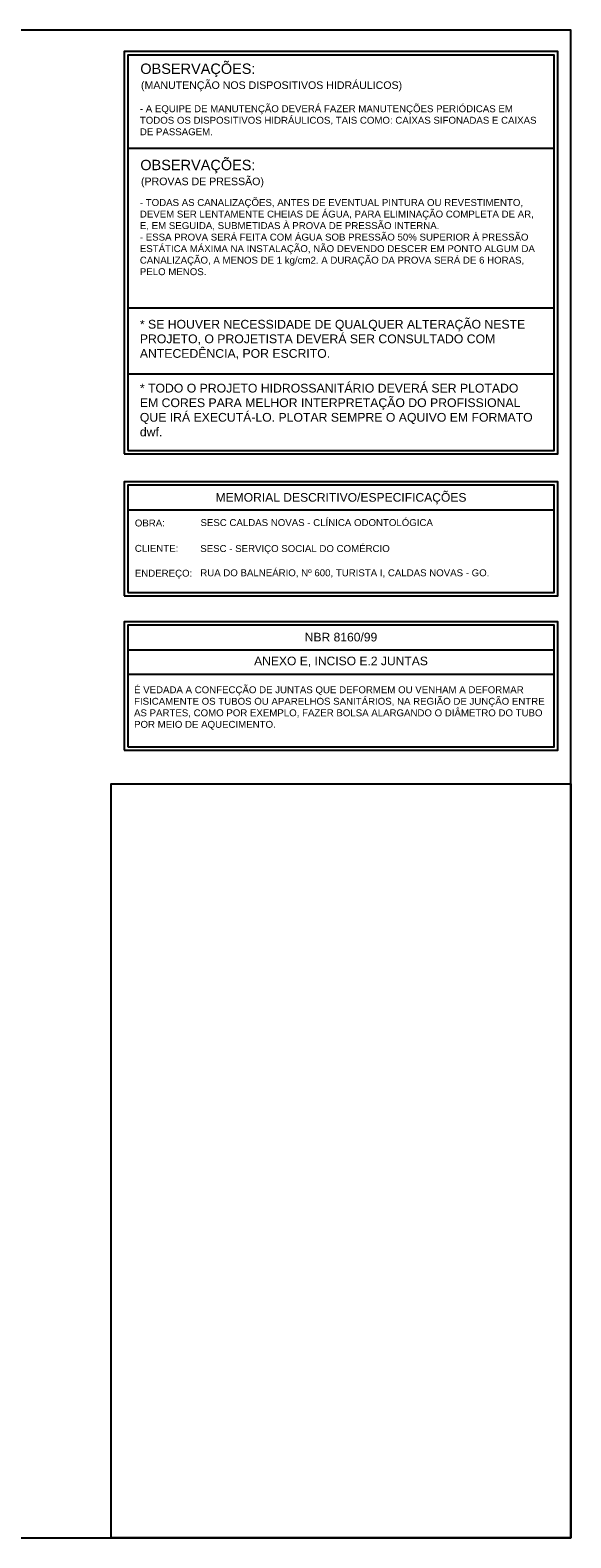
# Model space of a CAD drawing. Header units: millimetres. Extents: x -27 to 84, y 0 to 57.
# Tile 5 of 5: x 64 to 84, y 0 to 57. Entities that reach past the tile are written whole.
import ezdxf
from ezdxf.enums import TextEntityAlignment as Align

# ---------------------------------------------------------------- set-up
doc = ezdxf.new("R2010")
doc.units = ezdxf.units.MM
doc.header["$LTSCALE"] = 10
doc.header["$MEASUREMENT"] = 0
for name, color, linetype in [('H-FOLHAS', 7, 'Continuous'), ('HID-ANOT', 3, 'Continuous'), ('HID-LG_TITULO', 2, 'Continuous')]:
    doc.layers.add(name, color=color, linetype=linetype)
doc.layers.add('HID-PRANCHA-MODEL', color=30, linetype='Continuous', plot=False)
doc.styles.add('ARIAL', font='arial.ttf')

# ---------------------------------------------------------------- blocks, each defined once
blk = doc.blocks.new('A1 - ABNT')
at = {"layer": 'HID-PRANCHA-MODEL'}
for points in [[(0, 0), (80.6, 0), (80.6, 57.4), (0, 57.4)], [(80.6, 0), (63.1, 0), (63.1, 28.7), (80.6, 28.7)]]:
    blk.add_lwpolyline(points, close=True, dxfattribs=at)

msp = doc.modelspace()

# ---------------------------------------------------------------- linework, layer by layer
at = {"color": 2}
for p, q in [((67.256, 52.903), (83.496, 52.903)), ((67.256, 46.827), (83.496, 46.827)), ((67.256, 44.315), (83.496, 44.315)), ((67.256, 39.141), (83.496, 39.141)), ((67.256, 33.811), (83.496, 33.811)), ((67.256, 32.878), (83.496, 32.878))]:
    msp.add_line(p, q, dxfattribs=at)
for points in [[(67.126, 41.271), (83.626, 41.271), (83.626, 56.582), (67.126, 56.582)], [(67.256, 41.401), (83.496, 41.401), (83.496, 56.452), (67.256, 56.452)], [(67.126, 35.863), (83.626, 35.863), (83.626, 40.204), (67.126, 40.204)], [(67.256, 35.993), (83.496, 35.993), (83.496, 40.074), (67.256, 40.074)], [(67.126, 29.99), (83.626, 29.99), (83.626, 34.874), (67.126, 34.874)], [(67.256, 30.12), (83.496, 30.12), (83.496, 34.744), (67.256, 34.744)]]:
    msp.add_lwpolyline(points, close=True, dxfattribs=at)

# ---------------------------------------------------------------- block references
at = {"layer": 'H-FOLHAS'}
msp.add_blockref('A1 - ABNT', (3.526, 0), dxfattribs=at)

# ---------------------------------------------------------------- texts
at = {"color": 2, "style": 'ARIAL'}
for s, p in [('MEMORIAL DESCRITIVO/ESPECIFICAÇÕES', (75.376, 39.447)), ('NBR 8160/99', (75.376, 34.128)), ('ANEXO E, INCISO E.2 JUNTAS', (75.376, 33.22))]:
    msp.add_text(s, height=0.32906, dxfattribs=at).set_placement(p, align=Align.CENTER)
at = {"layer": 'HID-ANOT', "style": 'ARIAL'}
for s, p in [('OBRA:', (67.528, 38.505)), ('CLIENTE:', (67.528, 37.54)), ('ENDEREÇO:', (67.528, 36.594))]:
    msp.add_text(s, height=0.2632, dxfattribs=at).set_placement(p)
at = {"layer": 'HID-ANOT', "char_height": 0.26325, "attachment_point": 1, "style": 'ARIAL'}
for s, insert, width in [('- A EQUIPE DE MANUTENÇÃO DEVERÁ FAZER MANUTENÇÕES PERIÓDICAS EM TODOS OS DISPOSITIVOS HIDRÁULICOS, TAIS COMO: CAIXAS SIFONADAS E CAIXAS DE PASSAGEM.', (67.719, 54.54), 15.16461), ('- TODAS AS CANALIZAÇÕES, ANTES DE EVENTUAL PINTURA OU REVESTIMENTO, DEVEM SER LENTAMENTE CHEIAS DE ÁGUA, PARA ELIMINAÇÃO COMPLETA DE AR, E, EM SEGUIDA, SUBMETIDAS À PROVA DE PRESSÃO INTERNA.\\P- ESSA PROVA SERÁ FEITA COM ÁGUA SOB PRESSÃO 50% SUPERIOR À PRESSÃO ESTÁTICA MÁXIMA NA INSTALAÇÃO, NÃO DEVENDO DESCER EM PONTO ALGUM DA CANALIZAÇÃO, A MENOS DE 1 kg/cm2. A DURAÇÃO DA PROVA SERÁ DE 6 HORAS, PELO MENOS.', (67.719, 50.969), 15.16461), ('É VEDADA A CONFECÇÃO DE JUNTAS QUE DEFORMEM OU VENHAM A DEFORMAR FISICAMENTE OS TUBOS OU APARELHOS SANITÁRIOS, NA REGIÃO DE JUNÇÃO ENTRE AS PARTES, COMO POR EXEMPLO, FAZER BOLSA ALARGANDO O DIÂMETRO DO TUBO POR MEIO DE AQUECIMENTO.', (67.498, 32.419), 15.68187)]:
    msp.add_mtext(s, dxfattribs=dict(at, insert=insert, width=width))
at = {"layer": 'HID-ANOT', "char_height": 0.26325, "attachment_point": 1, "line_spacing_factor": 0.938532, "style": 'ARIAL'}
for s, insert, width in [('SESC CALDAS NOVAS - CLÍNICA ODONTOLÓGICA', (70.027, 38.784), 13.3441), ('SESC - SERVIÇO SOCIAL DO COMÉRCIO', (70.019, 37.796), 13.34163), ('RUA DO BALNEÁRIO, Nº 600, TURISTA I, CALDAS NOVAS - GO.', (70.019, 36.872), 13.33105)]:
    msp.add_mtext(s, dxfattribs=dict(at, insert=insert, width=width))
at = {"layer": 'HID-LG_TITULO', "style": 'ARIAL'}
for s, height, p in [('OBSERVAÇÕES: ', 0.39487, (67.737, 55.734)), ('(MANUTENÇÃO NOS DISPOSITIVOS HIDRÁULICOS)', 0.28849, (67.762, 55.162)), ('OBSERVAÇÕES: ', 0.39487, (67.737, 52.069)), ('(PROVAS DE PRESSÃO)', 0.28849, (67.762, 51.498))]:
    msp.add_text(s, height=height, dxfattribs=at).set_placement(p)
at = {"layer": 'HID-LG_TITULO', "color": 1, "insert": (67.719, 46.37), "char_height": 0.333333, "width": 15.16461, "attachment_point": 1, "style": 'ARIAL'}
msp.add_mtext('* SE HOUVER NECESSIDADE DE QUALQUER ALTERAÇÃO NESTE PROJETO, O PROJETISTA DEVERÁ SER CONSULTADO COM ANTECEDÊNCIA, POR ESCRITO.', dxfattribs=at)
at = {"layer": 'HID-LG_TITULO', "color": 5, "insert": (67.719, 43.938), "char_height": 0.333333, "width": 15.16461, "attachment_point": 1, "style": 'ARIAL'}
msp.add_mtext('* TODO O PROJETO HIDROSSANITÁRIO DEVERÁ SER PLOTADO EM CORES PARA MELHOR INTERPRETAÇÃO DO PROFISSIONAL QUE IRÁ EXECUTÁ-LO. PLOTAR SEMPRE O AQUIVO EM FORMATO dwf.', dxfattribs=at)

doc.saveas('drawing.dxf')
